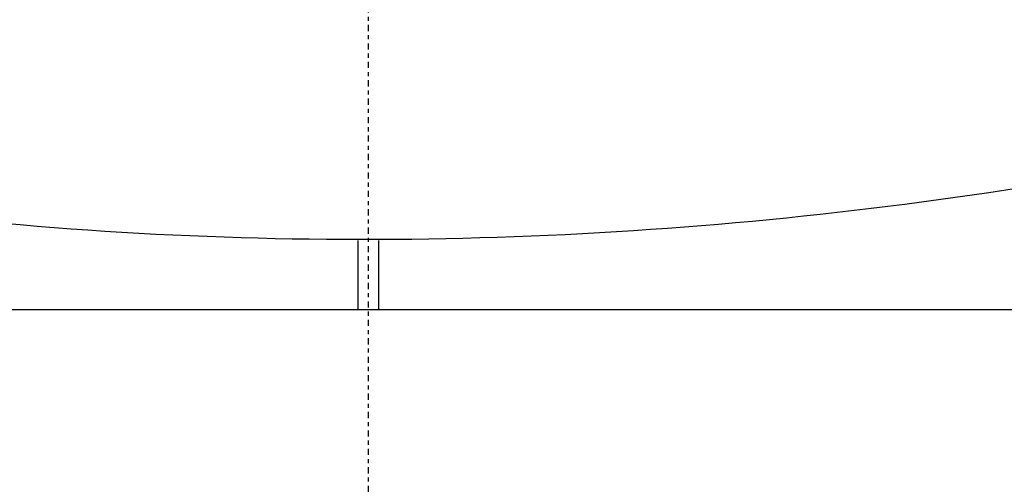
# Model space of a CAD drawing. Header units: millimetres. Extents: x 0 to 7374, y 0 to 4200.
# Tile 215 of 256: x 2028 to 2052, y 2845 to 2856. Entities that reach past the tile are written whole.
import ezdxf

# ---------------------------------------------------------------- set-up
doc = ezdxf.new("R2010")
doc.units = ezdxf.units.MM
doc.header["$LTSCALE"] = 0.2
doc.linetypes.add('CENTER2', pattern=[1.125, 0.75, -0.125, 0.125, -0.125])
doc.layers.add('02_Center Line', color=1, linetype='CENTER2')

# ---------------------------------------------------------------- blocks, each defined once
blk = doc.blocks.new('A$C98759802')
for p, q in [((-0.25, 1941.5), (-0.25, 1943.183)), ((0.25, 1943.183), (0.25, 1941.5)), ((-49, 1941.5), (49, 1941.5))]:
    blk.add_line(p, q)
blk.add_open_spline([(17.613, 1944.749), (8.925, 1943.244), (-0.104, 1942.796), (-11.83, 1943.87), (-14.733, 1944.254), (-17.592, 1944.749)], degree=3, knots=[0, 0, 0, 0, 2.656433, 2.656433, 3.53302, 3.53302, 3.53302, 3.53302])
at = {"layer": '02_Center Line'}
blk.add_line((0, -20), (0, 2161), dxfattribs=at)

msp = doc.modelspace()

# ---------------------------------------------------------------- block references
msp.add_blockref('A$C98759802', (2036.257, 907.397))

doc.saveas('drawing.dxf')
